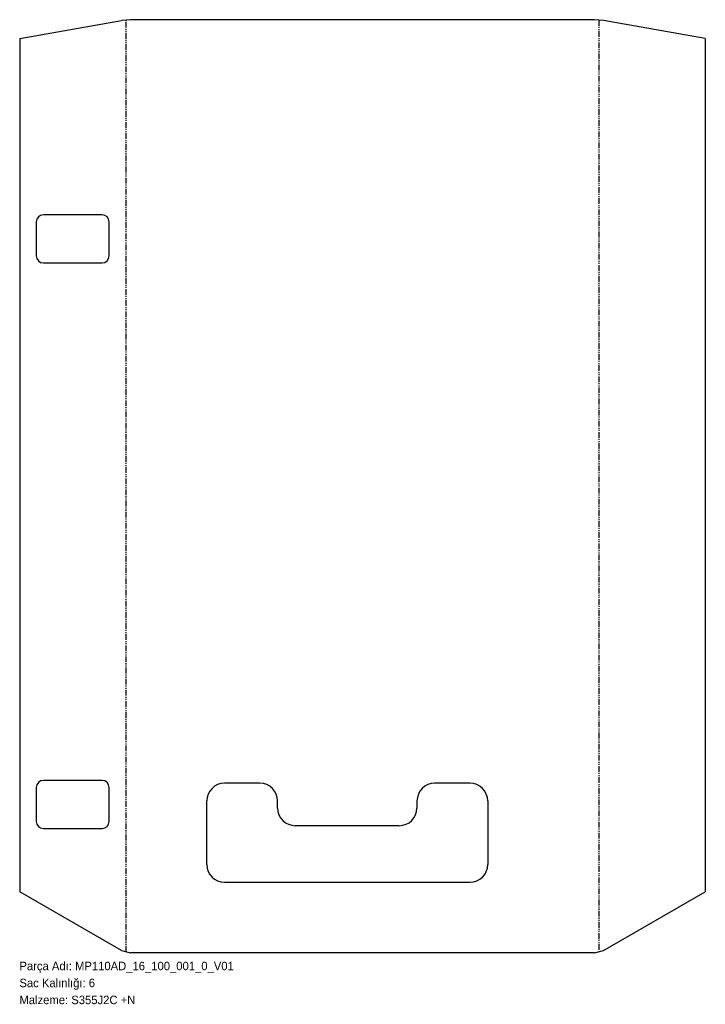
# Model space of a CAD drawing. Header units: millimetres. Extents: x 0 to 969, y -72 to 1320.
import ezdxf

# ---------------------------------------------------------------- set-up
doc = ezdxf.new("R2010")
doc.units = ezdxf.units.MM
for name, pattern in [('SLD-İki-Kısa-Kesik-Çizgili-Uzun-Kesik-Çizgi', [15.748, 8.128, -1.524, 1.524, -1.524, 1.524, -1.524]), ('SLD-Katı', [0]), ('SLD-Sürekli', [0])]:
    doc.linetypes.add(name, pattern=pattern)
doc.layers.add('METIN', color=96, linetype='SLD-Katı')
doc.styles.add('SLDTEXTSTYLE0', font='ARIAL.TTF', dxfattribs={"width": 0.948, "bigfont": 'bigfont'})
doc.styles.add('SLDTEXTSTYLE1', font='ARIAL.TTF', dxfattribs={"width": 0.948})

msp = doc.modelspace()

# ---------------------------------------------------------------- linework, layer by layer
at = {"color": 7, "linetype": 'SLD-Sürekli', "lineweight": 25}
for p, q in [((0.4, 1293.950953), (144.4, 1319.342038)), ((156.934955, 1320.4), (144.4, 1319.342038)), ((812.934955, 1320.4), (156.934955, 1320.4)), ((825.469909, 1319.342038), (812.934955, 1320.4)), ((969.469909, 1293.950953), (825.469909, 1319.342038)), ((0.4, 1293.950953), (0.4, 87.00254)), ((969.469909, 1293.950953), (969.469909, 87.00254)), ((23.9, 1034.4), (23.9, 986.4)), ((116.9, 1044.4), (33.9, 1044.4)), ((126.9, 986.4), (126.9, 1034.4)), ((33.9, 976.4), (116.9, 976.4)), ((116.9, 244.4), (33.9, 244.4)), ((339.934955, 240.4), (289.934955, 240.4)), ((636.934955, 240.4), (586.934955, 240.4)), ((23.9, 234.4), (23.9, 186.4)), ((126.9, 186.4), (126.9, 234.4)), ((264.934955, 125.4), (264.934955, 215.4)), ((364.934955, 205.4), (364.934955, 215.4)), ((561.934955, 215.4), (561.934955, 205.4)), ((661.934955, 215.4), (661.934955, 125.4)), ((33.9, 176.4), (116.9, 176.4)), ((536.934955, 180.4), (389.934955, 180.4)), ((289.934955, 100.4), (636.934955, 100.4)), ((144.4, 3.864102), (0.4, 87.00254)), ((825.469909, 3.864102), (969.469909, 87.00254)), ((144.4, 3.864102), (156.934955, 0.4)), ((812.934955, 0.4), (156.934955, 0.4)), ((812.934955, 0.4), (825.469909, 3.864102))]:
    msp.add_line(p, q, dxfattribs=at)
at = {"color": 7, "linetype": 'SLD-İki-Kısa-Kesik-Çizgili-Uzun-Kesik-Çizgi'}
for p, q in [((150.667477, 2.132051), (150.667477, 1319.871019)), ((819.202432, 1319.871019), (819.202432, 2.132051))]:
    msp.add_line(p, q, dxfattribs=at)
at = {"color": 7, "linetype": 'SLD-Sürekli', "lineweight": 25}
for centre, radius, start, end in [((33.9, 1034.4), 10, 90, 180), ((116.9, 1034.4), 10, 0, 90), ((33.9, 986.4), 10, 180, 270), ((116.9, 986.4), 10, 270, 0), ((33.9, 234.4), 10, 90, 180), ((116.9, 234.4), 10, 0, 90), ((289.934955, 215.4), 25, 90, 180), ((339.934955, 215.4), 25, 0, 90), ((586.934955, 215.4), 25, 90, 180), ((636.934955, 215.4), 25, 0, 90), ((389.934955, 205.4), 25, 180, 270), ((536.934955, 205.4), 25, 270, 0), ((33.9, 186.4), 10, 180, 270), ((116.9, 186.4), 10, 270, 0), ((289.934955, 125.4), 25, 180, 270), ((636.934955, 125.4), 25, 270, 0)]:
    msp.add_arc(centre, radius, start, end, dxfattribs=at)

# ---------------------------------------------------------------- texts
at = {"layer": 'METIN', "char_height": 12, "attachment_point": 1}
for s, insert, style in [('Parça Adı: MP110AD_16_100_001_0_V01', (0, -12.031187), 'SLDTEXTSTYLE0'), ('Sac Kalınlığı: 6', (0, -36.031187), 'SLDTEXTSTYLE0'), ('Malzeme: S355J2C +N', (0, -60.031187), 'SLDTEXTSTYLE1')]:
    msp.add_mtext(s, dxfattribs=dict(at, insert=insert, style=style))

doc.saveas('drawing.dxf')
